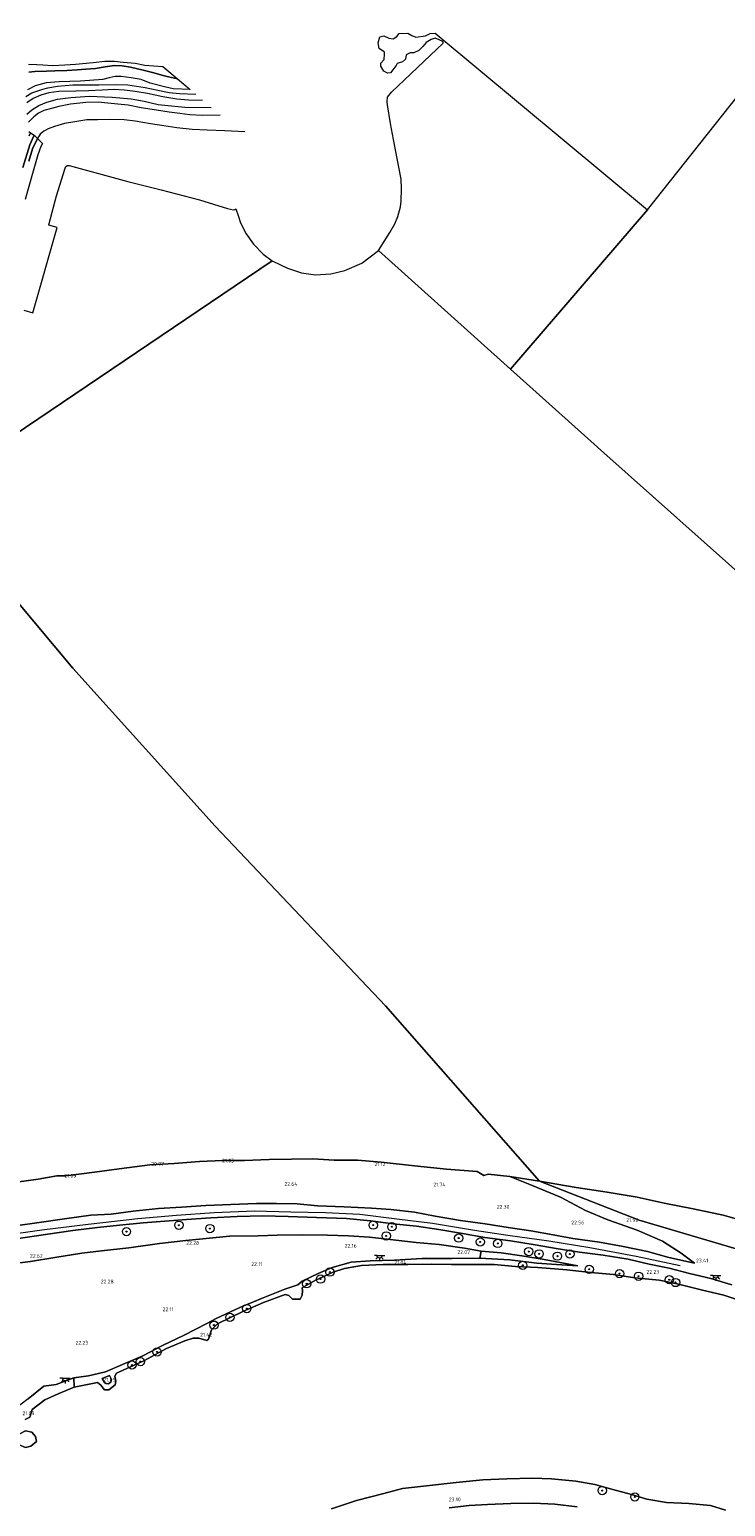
# Model space of a CAD drawing. Header units: metres. Extents: x 185049 to 189876, y 349292 to 352302.
# Tile 247 of 256: x 188333 to 188669, y 351298 to 352010. Entities that reach past the tile are written whole.
import ezdxf
from ezdxf.enums import TextEntityAlignment as Align

# ---------------------------------------------------------------- set-up
doc = ezdxf.new("R2010")
doc.units = ezdxf.units.M
for name, color, linetype, lineweight in [('B-WE-GR-BOOM-S', 90, 'Continuous', 25), ('B-WE-GR-GRAS-GV', 60, 'Continuous', 13), ('B-WE-GW-OPHOGING_KRUIN-G', 90, 'Continuous', 18), ('B-WE-GW-TALUD_KRUIN-G', 90, 'Continuous', 18), ('B-WE-GW-TALUD_TEEN-G', 90, 'Continuous', 18), ('B-WE-KL-ET_LS_OV_LICHTPUNT-S', 190, 'Continuous', 25), ('B-WE-OB-BEKLEDING_STEEN-GV', 30, 'Continuous', 18), ('B-WE-OB-BEKLEDING_STORTSTEEN-GV', 30, 'Continuous', 18), ('B-WE-OB-OEVERVOORZIENING-G', 7, 'Continuous', 18), ('B-WE-OG-WATER_POEL-GV', 7, 'Continuous', 18), ('B-WE-OG-WATER_RIVIER-GV', 130, 'Continuous', 18), ('B-WE-OG-WATER_SLOOT-G', 120, 'Continuous', 18), ('B-WE-OG-WATER_SLOOT-GV', 120, 'Continuous', 18), ('B-WE-VH-VERHARDING_HALFVERHARDING-GV', 252, 'Continuous', 18), ('X-XX-AL-HOOGTELABEL-S', 7, 'Continuous', 25)]:
    doc.layers.add(name, color=color, linetype=linetype, lineweight=lineweight)
doc.styles.add('NLCS-ISO-ANNOTATIVE-T18', font='NLCS-ISO.ttf', dxfattribs={"height": 1.8})

# ---------------------------------------------------------------- blocks, each defined once
blk = doc.blocks.new('SAL-HOOGTELABEL-SO')
at = {"color": 0, "linetype": 'ByBlock', "lineweight": -2, "style": 'NLCS-ISO-ANNOTATIVE-T18'}
blk.add_attdef('HOOGTE', text='', height=1.8, dxfattribs=at).set_placement((2.79, 0), align=Align.RIGHT)
blk = doc.blocks.new('SGR-BOOM_01-SO')
at = {"linetype": 'ByBlock', "lineweight": 18}
h = blk.add_hatch(color=0, dxfattribs=at)
h.dxf.hatch_style = 1
edge = h.paths.add_edge_path()
edge.add_arc((0, 0), 0.25, 0, 360)
at = {"color": 0, "linetype": 'ByBlock', "lineweight": 18}
for radius in [2, 0.25]:
    blk.add_circle((0, 0), radius, dxfattribs=at)
blk = doc.blocks.new('SKL-ET_OV_LICHTPUNT-SO')
at = {"color": 0, "linetype": 'ByBlock', "lineweight": 18}
for points in [[(-1.25, 0), (-2.5, 0)], [(1.25, 0), (2.5, 0)], [(-0.92, -0.85), (-1.83, -1.7)], [(0, -1.25), (0, -2.5)], [(0.92, -0.85), (1.83, -1.7)]]:
    blk.add_lwpolyline(points, dxfattribs=at)
blk.add_lwpolyline([(0, 0), (1.25, 0, -1), (-1.25, 0)], format="xyb", close=True, dxfattribs=at)

msp = doc.modelspace()

# ---------------------------------------------------------------- linework, layer by layer
at = {"layer": 'B-WE-GR-GRAS-GV'}
for points in [[(188332.788, 351993.209, 22.775), (188336.812, 351993.066, 22.758), (188339.828, 351992.864, 22.639), (188344.463, 351992.58, 22.491), (188350.374, 351992.997, 22.442), (188355.454, 351993.231, 22.069), (188364.068, 351994.058, 22.475), (188369.598, 351994.641, 22.516), (188374.285, 351994.634, 22.467), (188378.447, 351994.156, 22.446), (188384.257, 351993.77, 22.422), (188388.963, 351992.798, 22.38), (188397.66, 351992.058, 22.523), (188400.492, 351989.668, 22.233), (188404.708, 351986.264, 21.202), (188400.333, 351987.13, 21.202), (188397.161, 351987.931, 21.202), (188393.247, 351989.024, 21.202), (188388.194, 351990.404, 21.202), (188381.983, 351991.769, 21.202), (188378.071, 351992.383, 21.202), (188374.331, 351992.549, 21.202), (188369.782, 351991.927, 21.202), (188365.113, 351991.179, 21.202), (188360.528, 351990.895, 21.202), (188356.335, 351990.509, 21.202), (188351.291, 351990.161, 21.202), (188345.552, 351989.969, 21.202), (188341.551, 351989.833, 21.202), (188335.877, 351989.65, 21.202), (188332.981, 351989.373, 21.202)], [(188330.076, 351943.364, 22.952), (188333.538, 351954.412, 23.034), (188334.713, 351957.248, 22.989), (188335.618, 351959.05, 22.997), (188337.195, 351957.468, 23.152), (188334.73, 351952.448, 23.136), (188333.016, 351946.454, 23.132)], [(188333.016, 351946.454, 23.132), (188334.73, 351952.448, 23.136), (188337.195, 351957.468, 23.152), (188339.593, 351955.052, 22.048), (188338.763, 351953.501, 22.044), (188337.399, 351949.555, 22.126), (188334.773, 351940.496, 22.118), (188331.229, 351928.044, 22.093)], [(188333.048, 351960.775, 23.317), (188333.85, 351960.175, 23.109), (188333.202, 351958.67, 22.959)], [(188327.151, 351454.292, 20.869), (188337.529, 351455.839, 20.908), (188346.578, 351457.398, 20.888), (188350.913, 351457.439, 20.874), (188364.73, 351459.124, 20.878), (188376.613, 351460.713, 20.952), (188391.313, 351462.669, 20.913), (188402.998, 351463.368, 20.898), (188415.349, 351464.307, 20.878), (188426.577, 351464.871, 20.893), (188436.958, 351464.75, 20.874), (188448.838, 351465.207, 20.908), (188459.648, 351465.419, 20.888), (188469.914, 351465.662, 20.869), (188480.236, 351465.015, 20.834), (188491.477, 351465.012, 20.849), (188502.807, 351463.95, 20.883), (188518.879, 351462.229, 20.834), (188534.341, 351460.673, 20.805), (188549.05, 351459.539, 20.878), (188552.326, 351457.51, 20.864), (188554.327, 351458.131, 20.844), (188564.814, 351457.135, 20.775), (188574.426, 351453.155, 21.016), (188589.321, 351447.069, 21.386), (188601.247, 351440.724, 21.756), (188612.046, 351436.262, 22.076), (188626.215, 351431.207, 22.367), (188638.468, 351425.903, 22.692), (188647.38, 351420.174, 23.111), (188653.897, 351415.359, 23.648), (188641.427, 351418.108, 23.766), (188631.125, 351420.86, 23.786), (188619.504, 351423.352, 23.727), (188608.114, 351425.403, 23.673), (188595.183, 351427.246, 23.663), (188585.734, 351428.952, 23.628), (188575.008, 351430.883, 23.722), (188564.051, 351432.555, 23.692), (188552.963, 351434.218, 23.677), (188541.022, 351435.813, 23.707), (188528.837, 351438.028, 23.668), (188518.842, 351439.939, 23.618), (188507.429, 351441.197, 23.677), (188498.126, 351441.769, 23.742), (188485.047, 351442.487, 23.84), (188472.08, 351442.939, 23.934), (188462.356, 351443.858, 23.85), (188452.326, 351444.012, 24.027), (188442.808, 351444.072, 24.062), (188430.379, 351443.571, 24.2), (188418.317, 351443.082, 24.289), (188406.544, 351442.312, 24.338), (188395.538, 351441.688, 24.387), (188383.228, 351440.413, 24.441), (188372.63, 351438.998, 24.525), (188362.865, 351438.388, 24.565), (188350.202, 351436.721, 24.707), (188338.068, 351434.882, 24.757), (188326.613, 351433.38, 24.678)], [(188326.613, 351433.38, 24.678), (188338.068, 351434.882, 24.757), (188350.202, 351436.721, 24.707), (188362.865, 351438.388, 24.565), (188372.63, 351438.998, 24.525), (188383.228, 351440.413, 24.441), (188395.538, 351441.688, 24.387), (188406.544, 351442.312, 24.338), (188418.317, 351443.082, 24.289), (188430.379, 351443.571, 24.2), (188442.808, 351444.072, 24.062), (188452.326, 351444.012, 24.027), (188462.356, 351443.858, 23.85), (188472.08, 351442.939, 23.934), (188485.047, 351442.487, 23.84), (188498.126, 351441.769, 23.742), (188507.429, 351441.197, 23.677), (188518.842, 351439.939, 23.618), (188528.837, 351438.028, 23.668), (188541.022, 351435.813, 23.707), (188552.963, 351434.218, 23.677), (188564.051, 351432.555, 23.692), (188575.008, 351430.883, 23.722), (188585.734, 351428.952, 23.628), (188595.183, 351427.246, 23.663), (188608.114, 351425.403, 23.673), (188619.504, 351423.352, 23.727), (188631.125, 351420.86, 23.786), (188641.427, 351418.108, 23.766), (188653.897, 351415.359, 23.648), (188647.38, 351420.174, 23.111), (188638.468, 351425.903, 22.692), (188626.215, 351431.207, 22.367), (188612.046, 351436.262, 22.076), (188601.247, 351440.724, 21.756), (188589.321, 351447.069, 21.386), (188574.426, 351453.155, 21.016), (188564.814, 351457.135, 20.775), (188579.109, 351454.801, 20.844), (188627.123, 351436.096, 21.97), (188685.344, 351418.787, 22.129)], [(188671.854, 351404.795, 23.732), (188661.782, 351407.953, 23.845), (188651.417, 351410.386, 23.86), (188641.619, 351412.969, 23.845), (188632.076, 351414.749, 23.811), (188621.85, 351417.218, 23.791), (188609.757, 351419.116, 23.806), (188598.392, 351420.642, 23.815), (188587.237, 351422.313, 23.776), (188577.091, 351424.104, 23.742), (188565.177, 351426.027, 23.806), (188552.808, 351427.665, 23.732), (188542.091, 351429.593, 23.855), (188530.609, 351431.479, 23.692), (188519.91, 351433.092, 23.855), (188508.555, 351434.328, 23.751), (188497.658, 351435.685, 23.86), (188486.098, 351436.769, 23.978), (188471.741, 351437.384, 24.082), (188458.066, 351437.756, 24.047), (188445.778, 351438.091, 24.205), (188433.441, 351437.736, 24.254), (188420.692, 351437.097, 24.362), (188409.011, 351436.324, 24.417), (188398.553, 351435.609, 24.525), (188388.118, 351434.773, 24.594), (188376.688, 351433.652, 24.648), (188366.096, 351432.523, 24.836), (188354.195, 351431.031, 24.855), (188342.128, 351429.313, 24.909), (188326.912, 351427.027, 24.969)], [(188318.019, 351414.181, 22.239), (188333.826, 351416.132, 22.243), (188345.53, 351417.969, 22.204), (188358.489, 351420.17, 22.248), (188368.111, 351421.264, 22.165), (188381.278, 351422.765, 22.179), (188395.973, 351424.851, 22.234), (188408.69, 351426.19, 22.224), (188420.095, 351427.419, 22.239), (188429.74, 351428.368, 22.288), (188443.504, 351428.554, 22.283), (188452.723, 351428.75, 22.15), (188464.734, 351428.994, 22.17), (188476.976, 351428.789, 22.194), (188487.143, 351428.435, 22.17), (188497.176, 351427.777, 22.179), (188507.248, 351426.751, 22.17), (188519.784, 351425.254, 22.283), (188530.809, 351424.282, 22.322), (188543.057, 351422.508, 22.194), (188551.053, 351421.107, 22.184), (188550.347, 351417.709, 21.923), (188537.131, 351417.576, 21.938), (188522.533, 351417.602, 22.022), (188509.305, 351416.794, 21.884), (188497.475, 351416.422, 21.834), (188488.451, 351415.863, 21.825), (188479.267, 351413.139, 21.894), (188472.536, 351410.314, 21.938), (188464.835, 351406.701, 22.002), (188462.652, 351404.866, 21.997), (188456.354, 351402.765, 21.987), (188445.181, 351398.257, 21.82), (188434.765, 351393.897, 21.864), (188423.272, 351388.613, 21.81), (188418.866, 351386.244, 21.761), (188407.832, 351380.551, 21.854), (188397.378, 351375.589, 21.928), (188387.919, 351370.612, 21.825), (188378.149, 351366.51, 21.938), (188369.975, 351362.947, 21.958), (188361.764, 351360.965, 21.943), (188354.717, 351360.056, 21.908), (188346.27, 351356.891, 21.987), (188340.293, 351356.044, 22.002), (188332.633, 351349.932, 22.081)], [(188332.633, 351349.932, 22.081), (188340.293, 351356.044, 22.002), (188346.27, 351356.891, 21.987), (188354.717, 351360.056, 21.908), (188354.797, 351355.526, 20.962), (188347.104, 351352.281, 20.943), (188340.755, 351349.403, 20.938), (188334.553, 351344.851, 20.898), (188333.484, 351341.056, 20.923), (188331.331, 351339.936, 20.962)], [(188478.962, 351296.83, 20.903), (188491.02, 351300.924, 20.903), (188504.056, 351304.248, 20.903), (188513.065, 351306.638, 20.903), (188526.059, 351308.087, 20.903), (188539.031, 351309.662, 20.903), (188551.909, 351310.791, 20.903), (188563.357, 351311.319, 20.903), (188575.761, 351311.64, 20.903), (188584.989, 351311.421, 20.903), (188596.67, 351310.296, 20.903), (188605.737, 351308.643, 20.903), (188614.509, 351306.228, 20.903), (188623.508, 351303.73, 20.903), (188630.832, 351301.562, 20.903), (188640.367, 351299.959, 20.903), (188651.043, 351299.483, 20.903), (188661.632, 351298.544, 20.903), (188668.716, 351296.286, 20.903)], [(188597.352, 351297.786, 23.544), (188586.534, 351299.163, 23.579), (188576.235, 351299.645, 23.663), (188565.331, 351299.47, 23.692), (188554.056, 351299.049, 23.722), (188545.247, 351298.479, 23.737), (188535.586, 351297.41, 23.722)], [(188535.586, 351297.41, 23.722), (188545.247, 351298.479, 23.737), (188554.056, 351299.049, 23.722), (188565.331, 351299.47, 23.692), (188576.235, 351299.645, 23.663), (188586.534, 351299.163, 23.579), (188597.352, 351297.786, 23.544)]]:
    msp.add_polyline3d(points, dxfattribs=at)
for points in [[(188819.229, 351363.839, 20.881), (188801.815, 351344.824, 22.565), (188745.299, 351387.92, 22.454), (188685.344, 351418.787, 22.129), (188627.123, 351436.096, 21.97), (188579.109, 351454.801, 20.844), (188596.79, 351451.848, 20.872), (188611.761, 351449.473, 20.915), (188626.208, 351447.089, 20.931), (188639.246, 351444.27, 20.915), (188653.253, 351441.512, 20.923), (188667.696, 351438.394, 20.919), (188682.88, 351434.129, 20.896), (188697.372, 351429.711, 20.915), (188715.058, 351423.469, 20.939), (188727.616, 351418.758, 20.907), (188732.36, 351417.339, 20.919), (188741.74, 351413.141, 20.955), (188751.056, 351408.576, 20.963), (188758.896, 351403.126, 20.947), (188764.62, 351401.095, 20.915), (188774.086, 351394.474, 20.907), (188782.537, 351389.759, 20.935), (188786.226, 351387.161, 20.946)], [(188372.607, 351358.025, 21.647), (188371.224, 351357.212, 21.618), (188370.197, 351357.342, 21.583), (188369.425, 351357.859, 21.598), (188368.413, 351359.658, 21.558), (188371.981, 351361.091, 21.578), (188372.812, 351359.296, 21.647)]]:
    msp.add_polyline3d(points, close=True, dxfattribs=at)
at = {"layer": 'B-WE-GW-OPHOGING_KRUIN-G'}
msp.add_polyline3d([(188230.725, 351412.325, 24.954), (188258.761, 351418.193, 24.978), (188281.245, 351422.655, 24.924), (188300.726, 351425.995, 24.949), (188320.029, 351428.672, 24.905), (188339.219, 351431.327, 24.964), (188361.605, 351434.12, 24.767), (188385.517, 351436.763, 24.584), (188404.144, 351438.462, 24.446), (188422.399, 351439.728, 24.392), (188441.86, 351440.46, 24.19), (188459.372, 351440.094, 23.983), (188476.002, 351439.742, 24.018), (188492.544, 351438.848, 23.87), (188510.406, 351436.609, 23.806), (188527.637, 351434.563, 23.781), (188547.868, 351431.261, 23.707), (188563.944, 351428.823, 23.722), (188583.628, 351426.132, 23.756), (188603.401, 351422.93, 23.801), (188625.776, 351418.669, 23.835), (188646.933, 351414.2, 23.86)], dxfattribs=at)
at = {"layer": 'B-WE-GW-TALUD_KRUIN-G'}
for points in [[(188332.106, 351969.207, 24.413), (188334.452, 351971.259, 24.491), (188337.858, 351973.376, 24.508), (188341.761, 351974.997, 24.462), (188346.861, 351976.403, 24.471), (188353.277, 351977.229, 24.467), (188362.3, 351977.864, 24.462), (188373.213, 351977.394, 24.467), (188382.362, 351976.616, 24.487), (188388.621, 351975.343, 24.504), (188395.391, 351973.846, 24.397), (188408.237, 351972.517, 24.421), (188420.875, 351972.321, 24.479)], [(188425.31, 351968.709, 24.508), (188416.848, 351968.514, 24.569), (188410.693, 351968.878, 24.545), (188405.777, 351969.431, 24.504), (188400.718, 351970.121, 24.479), (188394.496, 351971.008, 24.417), (188387.2, 351972.278, 24.425), (188380.948, 351973.471, 24.425), (188375.964, 351974.021, 24.462), (188371.141, 351974.529, 24.475), (188366.403, 351974.915, 24.553), (188360.419, 351974.78, 24.639), (188353.039, 351973.959, 24.68), (188347.448, 351972.77, 24.618), (188344.007, 351971.954, 24.618), (188340.303, 351970.883, 24.573), (188337.709, 351969.662, 24.553), (188335.405, 351967.799, 24.54), (188332.88, 351965.326, 24.512)], [(188437.131, 351960.637, 23.033), (188427.448, 351961.166, 23.116), (188419.044, 351961.448, 23.214), (188411.715, 351961.815, 23.296), (188404.364, 351962.546, 23.325), (188398.11, 351963.466, 23.313), (188391.625, 351964.523, 23.304), (188384.301, 351965.738, 23.325), (188379.032, 351966.453, 23.317), (188371.992, 351966.65, 23.267), (188366.073, 351966.4, 23.251), (188361.001, 351966.345, 23.243), (188355.176, 351965.467, 23.243), (188350.16, 351964.643, 23.267), (188345.343, 351963.219, 23.247), (188342.323, 351962.041, 23.235), (188340.304, 351961.024, 23.226), (188338.459, 351959.445, 23.231), (188337.195, 351957.468, 23.152), (188334.73, 351952.448, 23.136), (188333.016, 351946.454, 23.132)], [(188326.613, 351433.38, 24.678), (188338.068, 351434.882, 24.757), (188350.202, 351436.721, 24.707), (188362.865, 351438.388, 24.565), (188372.63, 351438.998, 24.525), (188383.228, 351440.413, 24.441), (188395.538, 351441.688, 24.387), (188406.544, 351442.312, 24.338), (188418.317, 351443.082, 24.289), (188430.379, 351443.571, 24.2), (188442.808, 351444.072, 24.062), (188452.326, 351444.012, 24.027), (188462.356, 351443.858, 23.85), (188472.08, 351442.939, 23.934), (188485.047, 351442.487, 23.84), (188498.126, 351441.769, 23.742), (188507.429, 351441.197, 23.677), (188518.842, 351439.939, 23.618), (188528.837, 351438.028, 23.668), (188541.022, 351435.813, 23.707), (188552.963, 351434.218, 23.677), (188564.051, 351432.555, 23.692), (188575.008, 351430.883, 23.722), (188585.734, 351428.952, 23.628), (188595.183, 351427.246, 23.663), (188608.114, 351425.403, 23.673), (188619.504, 351423.352, 23.727), (188631.125, 351420.86, 23.786), (188641.427, 351418.108, 23.766), (188653.897, 351415.359, 23.648)], [(188671.854, 351404.795, 23.732), (188661.782, 351407.953, 23.845), (188651.417, 351410.386, 23.86), (188641.619, 351412.969, 23.845), (188632.076, 351414.749, 23.811), (188621.85, 351417.218, 23.791), (188609.757, 351419.116, 23.806), (188598.392, 351420.642, 23.815), (188587.237, 351422.313, 23.776), (188577.091, 351424.104, 23.742), (188565.177, 351426.027, 23.806), (188552.808, 351427.665, 23.732), (188542.091, 351429.593, 23.855), (188530.609, 351431.479, 23.692), (188519.91, 351433.092, 23.855), (188508.555, 351434.328, 23.751), (188497.658, 351435.685, 23.86), (188486.098, 351436.769, 23.978), (188471.741, 351437.384, 24.082), (188458.066, 351437.756, 24.047), (188445.778, 351438.091, 24.205), (188433.441, 351437.736, 24.254), (188420.692, 351437.097, 24.362), (188409.011, 351436.324, 24.417), (188398.553, 351435.609, 24.525), (188388.118, 351434.773, 24.594), (188376.688, 351433.652, 24.648), (188366.096, 351432.523, 24.836), (188354.195, 351431.031, 24.855), (188342.128, 351429.313, 24.909), (188326.912, 351427.027, 24.969)], [(188550.347, 351417.709, 21.923), (188537.131, 351417.576, 21.938), (188522.533, 351417.602, 22.022), (188509.305, 351416.794, 21.884), (188497.475, 351416.422, 21.834), (188488.451, 351415.863, 21.825), (188479.267, 351413.139, 21.894), (188472.536, 351410.314, 21.938), (188464.835, 351406.701, 22.002), (188462.652, 351404.866, 21.997), (188456.354, 351402.765, 21.987), (188445.181, 351398.257, 21.82), (188434.765, 351393.897, 21.864), (188423.272, 351388.613, 21.81), (188418.866, 351386.244, 21.761), (188407.832, 351380.551, 21.854), (188397.378, 351375.589, 21.928), (188387.919, 351370.612, 21.825), (188378.149, 351366.51, 21.938), (188369.975, 351362.947, 21.958), (188361.764, 351360.965, 21.943), (188354.717, 351360.056, 21.908)], [(188597.699, 351414.081, 22.076), (188587.337, 351414.726, 22.091), (188577.816, 351415.281, 22.041), (188564.853, 351416.861, 22.056), (188550.347, 351417.709, 21.923)], [(188354.717, 351360.056, 21.908), (188346.27, 351356.891, 21.987), (188340.293, 351356.044, 22.002), (188332.633, 351349.932, 22.081), (188326.029, 351344.768, 22.145)], [(188535.586, 351297.41, 23.722), (188545.247, 351298.479, 23.737), (188554.056, 351299.049, 23.722), (188565.331, 351299.47, 23.692), (188576.235, 351299.645, 23.663), (188586.534, 351299.163, 23.579), (188597.352, 351297.786, 23.544)]]:
    msp.add_polyline3d(points, dxfattribs=at)
at = {"layer": 'B-WE-GW-TALUD_TEEN-G'}
for points in [[(188416.683, 351975.783, 23.099), (188410.053, 351975.828, 22.923), (188404.327, 351976.375, 22.824), (188397.591, 351977.476, 22.812), (188390.177, 351979.04, 22.857), (188384.262, 351980.058, 22.931), (188379.053, 351980.683, 23.046), (188374.12, 351980.987, 23.07), (188368.44, 351980.714, 23.083), (188361.825, 351980.387, 23.07), (188355.65, 351980.276, 22.877), (188347.538, 351980.131, 22.713), (188342.715, 351979.435, 22.582), (188338.736, 351978.294, 22.578), (188335.159, 351976.652, 22.586), (188332.03, 351974.565, 22.598)], [(188653.897, 351415.359, 23.648), (188647.38, 351420.174, 23.111), (188638.468, 351425.903, 22.692), (188626.215, 351431.207, 22.367), (188612.046, 351436.262, 22.076), (188601.247, 351440.724, 21.756), (188589.321, 351447.069, 21.386), (188574.426, 351453.155, 21.016), (188564.814, 351457.135, 20.775)], [(188290.211, 351410.056, 22.298), (188300.583, 351411.847, 22.194), (188318.019, 351414.181, 22.239), (188333.826, 351416.132, 22.243), (188345.53, 351417.969, 22.204), (188358.489, 351420.17, 22.248), (188368.111, 351421.264, 22.165), (188381.278, 351422.765, 22.179), (188395.973, 351424.851, 22.234), (188408.69, 351426.19, 22.224), (188420.095, 351427.419, 22.239), (188429.74, 351428.368, 22.288), (188443.504, 351428.554, 22.283), (188452.723, 351428.75, 22.15), (188464.734, 351428.994, 22.17), (188476.976, 351428.789, 22.194), (188487.143, 351428.435, 22.17), (188497.176, 351427.777, 22.179), (188507.248, 351426.751, 22.17), (188519.784, 351425.254, 22.283), (188530.809, 351424.282, 22.322), (188543.057, 351422.508, 22.194), (188551.053, 351421.107, 22.184)], [(188551.053, 351421.107, 22.184), (188560.665, 351420.321, 22.12), (188570.559, 351418.789, 22.076), (188581.317, 351416.996, 22.115), (188597.699, 351414.081, 22.076)]]:
    msp.add_polyline3d(points, dxfattribs=at)
at = {"layer": 'B-WE-OB-BEKLEDING_STEEN-GV'}
for points in [[(188326.912, 351427.027, 24.969), (188342.128, 351429.313, 24.909), (188354.195, 351431.031, 24.855), (188366.096, 351432.523, 24.836), (188376.688, 351433.652, 24.648), (188388.118, 351434.773, 24.594), (188398.553, 351435.609, 24.525), (188409.011, 351436.324, 24.417), (188420.692, 351437.097, 24.362), (188433.441, 351437.736, 24.254), (188445.778, 351438.091, 24.205), (188458.066, 351437.756, 24.047), (188471.741, 351437.384, 24.082), (188486.098, 351436.769, 23.978), (188497.658, 351435.685, 23.86), (188508.555, 351434.328, 23.751), (188519.91, 351433.092, 23.855), (188530.609, 351431.479, 23.692), (188542.091, 351429.593, 23.855), (188552.808, 351427.665, 23.732), (188565.177, 351426.027, 23.806), (188577.091, 351424.104, 23.742), (188587.237, 351422.313, 23.776), (188598.392, 351420.642, 23.815), (188609.757, 351419.116, 23.806), (188621.85, 351417.218, 23.791), (188632.076, 351414.749, 23.811), (188641.619, 351412.969, 23.845), (188651.417, 351410.386, 23.86), (188661.782, 351407.953, 23.845), (188671.854, 351404.795, 23.732)], [(188682.113, 351395.217, 20.795), (188667.913, 351399.848, 20.849), (188657.758, 351402.35, 20.903), (188645.559, 351405.374, 20.878), (188636.755, 351407.036, 20.829), (188625.104, 351408.251, 20.854), (188614.815, 351409.791, 20.854), (188603.909, 351410.762, 20.874), (188592.309, 351412.147, 20.864), (188578.321, 351413.265, 20.893), (188567.566, 351413.7, 20.908), (188557.326, 351414.656, 20.888), (188547.278, 351414.603, 20.918), (188536.756, 351414.732, 20.923), (188526.924, 351414.887, 20.943), (188515.671, 351414.731, 20.923), (188503.799, 351414.595, 20.898), (188493.347, 351414.235, 20.883), (188485.153, 351412.771, 20.908), (188479.749, 351411.015, 20.962), (188471.116, 351407.061, 20.952), (188464.833, 351403.343, 20.908), (188464.939, 351401.932, 20.908), (188464.737, 351399.832, 20.933), (188463.81, 351397.918, 20.957), (188460.133, 351397.966, 20.967), (188458.355, 351399.753, 20.947), (188456.623, 351400.169, 20.928), (188446.201, 351396.308, 20.938), (188436.168, 351392.069, 20.928), (188423.948, 351386.002, 20.903), (188421.008, 351383.099, 20.898), (188419.559, 351378.659, 20.839), (188418.771, 351377.968, 20.844), (188414.952, 351379.105, 20.888), (188412.157, 351379.129, 20.903), (188408.208, 351377.915, 20.918), (188399.397, 351374.237, 20.928), (188388.43, 351368.18, 20.918), (188375.28, 351362.249, 20.908), (188374.4, 351360.764, 20.918), (188375.029, 351358.477, 20.952), (188374.578, 351356.712, 20.883), (188371.614, 351354.184, 20.893), (188369.42, 351354.279, 20.893), (188367.72, 351356.579, 20.888), (188366.117, 351357.815, 20.888), (188354.797, 351355.526, 20.962), (188354.717, 351360.056, 21.908), (188361.764, 351360.965, 21.943), (188369.975, 351362.947, 21.958), (188378.149, 351366.51, 21.938), (188387.919, 351370.612, 21.825), (188397.378, 351375.589, 21.928), (188407.832, 351380.551, 21.854), (188418.866, 351386.244, 21.761), (188423.272, 351388.613, 21.81), (188434.765, 351393.897, 21.864), (188445.181, 351398.257, 21.82), (188456.354, 351402.765, 21.987), (188462.652, 351404.866, 21.997), (188464.835, 351406.701, 22.002), (188472.536, 351410.314, 21.938), (188479.267, 351413.139, 21.894), (188488.451, 351415.863, 21.825), (188497.475, 351416.422, 21.834), (188509.305, 351416.794, 21.884), (188522.533, 351417.602, 22.022), (188537.131, 351417.576, 21.938), (188550.347, 351417.709, 21.923), (188564.853, 351416.861, 22.056), (188577.816, 351415.281, 22.041), (188587.337, 351414.726, 22.091), (188597.699, 351414.081, 22.076), (188581.317, 351416.996, 22.115), (188570.559, 351418.789, 22.076), (188560.665, 351420.321, 22.12), (188551.053, 351421.107, 22.184), (188543.057, 351422.508, 22.194), (188530.809, 351424.282, 22.322), (188519.784, 351425.254, 22.283), (188507.248, 351426.751, 22.17), (188497.176, 351427.777, 22.179), (188487.143, 351428.435, 22.17), (188476.976, 351428.789, 22.194), (188464.734, 351428.994, 22.17), (188452.723, 351428.75, 22.15), (188443.504, 351428.554, 22.283), (188429.74, 351428.368, 22.288), (188420.095, 351427.419, 22.239), (188408.69, 351426.19, 22.224), (188395.973, 351424.851, 22.234), (188381.278, 351422.765, 22.179), (188368.111, 351421.264, 22.165), (188358.489, 351420.17, 22.248), (188345.53, 351417.969, 22.204), (188333.826, 351416.132, 22.243), (188318.019, 351414.181, 22.239)]]:
    msp.add_polyline3d(points, dxfattribs=at)
for points in [[(188581.317, 351416.996, 22.115), (188597.699, 351414.081, 22.076), (188587.337, 351414.726, 22.091), (188577.816, 351415.281, 22.041), (188564.853, 351416.861, 22.056), (188550.347, 351417.709, 21.923), (188551.053, 351421.107, 22.184), (188560.665, 351420.321, 22.12), (188570.559, 351418.789, 22.076)], [(188369.425, 351357.859, 21.598), (188370.197, 351357.342, 21.583), (188371.224, 351357.212, 21.618), (188372.607, 351358.025, 21.647), (188372.812, 351359.296, 21.647), (188371.981, 351361.091, 21.578), (188368.413, 351359.658, 21.558)]]:
    msp.add_polyline3d(points, close=True, dxfattribs=at)
at = {"layer": 'B-WE-OB-BEKLEDING_STORTSTEEN-GV'}
msp.add_polyline3d([(188333.999, 351327.033, 20.898), (188331.344, 351326.486, 20.898), (188328.284, 351327.733, 20.898), (188327.375, 351329.91, 20.844), (188327.163, 351332.403, 20.859), (188328.44, 351332.933, 20.878), (188331.423, 351334.561, 20.854), (188334.424, 351333.881, 20.829), (188336.245, 351331.816, 20.878), (188336.649, 351329.415, 20.903)], close=True, dxfattribs=at)
at = {"layer": 'B-WE-OB-OEVERVOORZIENING-G'}
for points in [[(188331.331, 351339.936, 20.962), (188333.484, 351341.056, 20.923), (188334.553, 351344.851, 20.898), (188340.755, 351349.403, 20.938), (188347.104, 351352.281, 20.943), (188354.797, 351355.526, 20.962), (188366.117, 351357.815, 20.888), (188367.72, 351356.579, 20.888), (188369.42, 351354.279, 20.893), (188371.614, 351354.184, 20.893), (188374.578, 351356.712, 20.883), (188375.029, 351358.477, 20.952), (188374.4, 351360.764, 20.918), (188375.28, 351362.249, 20.908), (188388.43, 351368.18, 20.918), (188399.397, 351374.237, 20.928), (188408.208, 351377.915, 20.918), (188412.157, 351379.129, 20.903), (188414.952, 351379.105, 20.888), (188418.771, 351377.968, 20.844), (188419.559, 351378.659, 20.839), (188421.008, 351383.099, 20.898), (188423.948, 351386.002, 20.903), (188436.168, 351392.069, 20.928), (188446.201, 351396.308, 20.938), (188456.623, 351400.169, 20.928), (188458.355, 351399.753, 20.947), (188460.133, 351397.966, 20.967), (188463.81, 351397.918, 20.957), (188464.737, 351399.832, 20.933), (188464.939, 351401.932, 20.908), (188464.833, 351403.343, 20.908), (188471.116, 351407.061, 20.952), (188479.749, 351411.015, 20.962), (188485.153, 351412.771, 20.908), (188493.347, 351414.235, 20.883), (188503.799, 351414.595, 20.898), (188515.671, 351414.731, 20.923), (188526.924, 351414.887, 20.943), (188536.756, 351414.732, 20.923), (188547.278, 351414.603, 20.918), (188557.326, 351414.656, 20.888), (188567.566, 351413.7, 20.908), (188578.321, 351413.265, 20.893), (188592.309, 351412.147, 20.864), (188603.909, 351410.762, 20.874), (188614.815, 351409.791, 20.854), (188625.104, 351408.251, 20.854), (188636.755, 351407.036, 20.829), (188645.559, 351405.374, 20.878), (188657.758, 351402.35, 20.903), (188667.913, 351399.848, 20.849), (188682.113, 351395.217, 20.795)], [(188668.716, 351296.286, 20.903), (188661.632, 351298.544, 20.903), (188651.043, 351299.483, 20.903), (188640.367, 351299.959, 20.903), (188630.832, 351301.562, 20.903), (188623.508, 351303.73, 20.903), (188614.509, 351306.228, 20.903), (188605.737, 351308.643, 20.903), (188596.67, 351310.296, 20.903), (188584.989, 351311.421, 20.903), (188575.761, 351311.64, 20.903), (188563.357, 351311.319, 20.903), (188551.909, 351310.791, 20.903), (188539.031, 351309.662, 20.903), (188526.059, 351308.087, 20.903), (188513.065, 351306.638, 20.903), (188504.056, 351304.248, 20.903), (188491.02, 351300.924, 20.903), (188478.962, 351296.83, 20.903)]]:
    msp.add_polyline3d(points, dxfattribs=at)
msp.add_polyline3d([(188331.423, 351334.561, 20.854), (188328.44, 351332.933, 20.878), (188327.163, 351332.403, 20.859), (188327.375, 351329.91, 20.844), (188328.284, 351327.733, 20.898), (188331.344, 351326.486, 20.898), (188333.999, 351327.033, 20.898), (188336.649, 351329.415, 20.903), (188336.245, 351331.816, 20.878), (188334.424, 351333.881, 20.829)], close=True, dxfattribs=at)
at = {"layer": 'B-WE-OG-WATER_POEL-GV'}
msp.add_polyline3d([(188528.938, 352008.206, 20.948), (188631.124, 351922.974, 20.961), (188565.104, 351846.257, 20.952), (188501.575, 351903.432, 20.899), (188507.056, 351912.126, 20.947), (188509.419, 351916.309, 20.947), (188510.809, 351919.797, 20.947), (188512.208, 351924.54, 20.947), (188512.413, 351927.248, 20.947), (188512.689, 351933.195, 20.947), (188512.524, 351937.757, 20.947), (188508.82, 351957.012, 20.946), (188507.279, 351964.678, 20.947), (188505.903, 351973.6, 20.947), (188505.715, 351975.157, 20.947), (188505.888, 351977.325, 20.947), (188507.749, 351979.707, 20.947), (188532.762, 352003.388, 20.947), (188532.786, 352003.728, 20.947), (188532.53, 352004.174, 20.947), (188530.844, 352005.026, 20.947), (188528.905, 352005.744, 20.947), (188526.994, 352005.216, 20.947), (188524.533, 352003.678, 20.947), (188522.942, 352001.802, 20.947), (188520.915, 351999.916, 20.947), (188518.626, 351998.662, 20.947), (188516.763, 351998.695, 20.947), (188514.96, 351997.782, 20.947), (188514.493, 351995.675, 20.947), (188513.144, 351994.351, 20.947), (188510.613, 351993.504, 20.947), (188510.1, 351992.582, 20.947), (188507.324, 351988.998, 20.947), (188505.896, 351988.976, 20.947), (188504.087, 351989.906, 20.947), (188502.63, 351992.368, 20.947), (188502.711, 351993.808, 20.947), (188504.23, 351995.568, 20.947), (188504.484, 351998.002, 20.947), (188504.444, 351999.076, 20.947), (188501.881, 352000.784, 20.947), (188501.414, 352003.584, 20.947), (188502.193, 352006.45, 20.947), (188504.182, 352006.91, 20.947), (188506.608, 352005.756, 20.947), (188508.692, 352005.391, 20.947), (188510.401, 352006.531, 20.947), (188511.584, 352007.991, 20.947), (188515.623, 352008.168, 20.947), (188517.557, 352007.034, 20.947), (188519.576, 352006.307, 20.947), (188524.277, 352006.989, 20.947), (188526.447, 352007.96, 20.947)], close=True, dxfattribs=at)
for points in [[(188681.915, 351741.995, 20.896), (188610.193, 351805.849, 20.892), (188565.104, 351846.257, 20.952), (188631.124, 351922.974, 20.961), (188700.126, 352009.945, 20.948)], [(188330.669, 351874.633, 20.861), (188334.96, 351873.346, 20.861), (188346.662, 351914.478, 20.861), (188342.604, 351915.609, 20.861), (188342.864, 351916.517, 20.861), (188346.426, 351929.719, 20.861), (188350.49, 351943.132, 20.861), (188350.904, 351943.936, 20.861), (188351.63, 351944.332, 20.861), (188352.494, 351944.351, 20.861), (188366.566, 351940.568, 20.861), (188380.667, 351936.74, 20.861), (188396.774, 351932.753, 20.861), (188415.347, 351927.805, 20.861), (188428.834, 351923.749, 20.861), (188431.628, 351922.984, 20.861), (188432.298, 351923.173, 20.861), (188432.777, 351923.574, 20.861), (188433.911, 351920.295, 20.861), (188435.069, 351916.76, 20.861), (188437.844, 351911.488, 20.861), (188441.335, 351906.528, 20.861), (188445.965, 351901.699, 20.861), (188450.246, 351898.456, 20.861), (188313.445, 351806.06, 20.861)], [(188682.88, 351434.129, 20.896), (188667.696, 351438.394, 20.919), (188653.253, 351441.512, 20.923), (188639.246, 351444.27, 20.915), (188626.208, 351447.089, 20.931), (188611.761, 351449.473, 20.915), (188596.79, 351451.848, 20.872), (188579.109, 351454.801, 20.844), (188504.853, 351539.282, 20.872), (188422.75, 351625.939, 20.876), (188354.219, 351702.108, 20.88), (188279.678, 351791.16, 20.878), (188313.445, 351806.06, 20.861), (188450.246, 351898.456, 20.861), (188457.737, 351894.896, 20.88), (188464.491, 351892.661, 20.919), (188471.192, 351891.773, 20.939), (188478.603, 351892.201, 20.943), (188485.344, 351893.852, 20.955), (188493.544, 351897.389, 20.947), (188501.575, 351903.432, 20.899), (188565.104, 351846.257, 20.952), (188610.193, 351805.849, 20.892), (188681.915, 351741.995, 20.896)], [(188279.678, 351791.16, 20.878), (188354.219, 351702.108, 20.88), (188422.75, 351625.939, 20.876), (188504.853, 351539.282, 20.872), (188579.109, 351454.801, 20.844), (188564.814, 351457.135, 20.775), (188554.327, 351458.131, 20.844), (188552.326, 351457.51, 20.864), (188549.05, 351459.539, 20.878), (188534.341, 351460.673, 20.805), (188518.879, 351462.229, 20.834), (188502.807, 351463.95, 20.883), (188491.477, 351465.012, 20.849), (188480.236, 351465.015, 20.834), (188469.914, 351465.662, 20.869), (188459.648, 351465.419, 20.888), (188448.838, 351465.207, 20.908), (188436.958, 351464.75, 20.874), (188426.577, 351464.871, 20.893), (188415.349, 351464.307, 20.878), (188402.998, 351463.368, 20.898), (188391.313, 351462.669, 20.913), (188376.613, 351460.713, 20.952), (188364.73, 351459.124, 20.878), (188350.913, 351457.439, 20.874), (188346.578, 351457.398, 20.888), (188337.529, 351455.839, 20.908), (188327.151, 351454.292, 20.869)]]:
    msp.add_polyline3d(points, dxfattribs=at)
at = {"layer": 'B-WE-OG-WATER_RIVIER-GV'}
for points in [[(188331.331, 351339.936, 20.962), (188333.484, 351341.056, 20.923), (188334.553, 351344.851, 20.898), (188340.755, 351349.403, 20.938), (188347.104, 351352.281, 20.943), (188354.797, 351355.526, 20.962), (188366.117, 351357.815, 20.888), (188367.72, 351356.579, 20.888), (188369.42, 351354.279, 20.893), (188371.614, 351354.184, 20.893), (188374.578, 351356.712, 20.883), (188375.029, 351358.477, 20.952), (188374.4, 351360.764, 20.918), (188375.28, 351362.249, 20.908), (188388.43, 351368.18, 20.918), (188399.397, 351374.237, 20.928), (188408.208, 351377.915, 20.918), (188412.157, 351379.129, 20.903), (188414.952, 351379.105, 20.888), (188418.771, 351377.968, 20.844), (188419.559, 351378.659, 20.839), (188421.008, 351383.099, 20.898), (188423.948, 351386.002, 20.903), (188436.168, 351392.069, 20.928), (188446.201, 351396.308, 20.938), (188456.623, 351400.169, 20.928), (188458.355, 351399.753, 20.947), (188460.133, 351397.966, 20.967), (188463.81, 351397.918, 20.957), (188464.737, 351399.832, 20.933), (188464.939, 351401.932, 20.908), (188464.833, 351403.343, 20.908), (188471.116, 351407.061, 20.952), (188479.749, 351411.015, 20.962), (188485.153, 351412.771, 20.908), (188493.347, 351414.235, 20.883), (188503.799, 351414.595, 20.898), (188515.671, 351414.731, 20.923), (188526.924, 351414.887, 20.943), (188536.756, 351414.732, 20.923), (188547.278, 351414.603, 20.918), (188557.326, 351414.656, 20.888), (188567.566, 351413.7, 20.908), (188578.321, 351413.265, 20.893), (188592.309, 351412.147, 20.864), (188603.909, 351410.762, 20.874), (188614.815, 351409.791, 20.854), (188625.104, 351408.251, 20.854), (188636.755, 351407.036, 20.829), (188645.559, 351405.374, 20.878), (188657.758, 351402.35, 20.903), (188667.913, 351399.848, 20.849), (188682.113, 351395.217, 20.795)], [(188668.716, 351296.286, 20.903), (188661.632, 351298.544, 20.903), (188651.043, 351299.483, 20.903), (188640.367, 351299.959, 20.903), (188630.832, 351301.562, 20.903), (188623.508, 351303.73, 20.903), (188614.509, 351306.228, 20.903), (188605.737, 351308.643, 20.903), (188596.67, 351310.296, 20.903), (188584.989, 351311.421, 20.903), (188575.761, 351311.64, 20.903), (188563.357, 351311.319, 20.903), (188551.909, 351310.791, 20.903), (188539.031, 351309.662, 20.903), (188526.059, 351308.087, 20.903), (188513.065, 351306.638, 20.903), (188504.056, 351304.248, 20.903), (188491.02, 351300.924, 20.903), (188478.962, 351296.83, 20.903)]]:
    msp.add_polyline3d(points, dxfattribs=at)
msp.add_polyline3d([(188328.284, 351327.733, 20.898), (188331.344, 351326.486, 20.898), (188333.999, 351327.033, 20.898), (188336.649, 351329.415, 20.903), (188336.245, 351331.816, 20.878), (188334.424, 351333.881, 20.829), (188331.423, 351334.561, 20.854), (188328.44, 351332.933, 20.878), (188327.163, 351332.403, 20.859), (188327.375, 351329.91, 20.844)], close=True, dxfattribs=at)
at = {"layer": 'B-WE-OG-WATER_SLOOT-G'}
msp.add_polyline3d([(188331.55, 351977.656, 22.401), (188334.506, 351979.359, 22.376), (188339.748, 351981.253, 22.417), (188342.192, 351981.912, 22.426), (188346.919, 351982.712, 22.491), (188354.251, 351983.233, 22.541), (188366.786, 351983.37, 22.906), (188375.052, 351983.518, 22.918), (188380.704, 351983.325, 22.84), (188389.121, 351982.078, 22.746), (188395.168, 351980.668, 22.688), (188400.593, 351979.602, 22.619), (188405.624, 351979.117, 22.615), (188413.449, 351978.865, 22.84)], dxfattribs=at)
at = {"layer": 'B-WE-OG-WATER_SLOOT-GV'}
msp.add_polyline3d([(188332.981, 351989.373, 21.202), (188335.877, 351989.65, 21.202), (188341.551, 351989.833, 21.202), (188345.552, 351989.969, 21.202), (188351.291, 351990.161, 21.202), (188356.335, 351990.509, 21.202), (188360.528, 351990.895, 21.202), (188365.113, 351991.179, 21.202), (188369.782, 351991.927, 21.202), (188374.331, 351992.549, 21.202), (188378.071, 351992.383, 21.202), (188381.983, 351991.769, 21.202), (188388.194, 351990.404, 21.202), (188393.247, 351989.024, 21.202), (188397.161, 351987.931, 21.202), (188400.333, 351987.13, 21.202), (188404.708, 351986.264, 21.202), (188410.818, 351981.002, 21.202), (188402.65, 351981.315, 21.202), (188398.467, 351982.357, 21.202), (188391.545, 351984.145, 21.202), (188387.136, 351985.792, 21.202), (188382.414, 351986.614, 21.202), (188377.544, 351987.361, 21.202), (188374.65, 351987.332, 21.202), (188371.816, 351986.656, 21.202), (188368.748, 351985.881, 21.202), (188357.858, 351985.129, 21.202), (188347.61, 351984.775, 21.202), (188341.362, 351984.229, 21.202), (188336.129, 351982.852, 21.202), (188332.409, 351980.927, 21.202)], dxfattribs=at)
at = {"layer": 'B-WE-VH-VERHARDING_HALFVERHARDING-GV'}
msp.add_polyline3d([(188333.202, 351958.67, 22.959), (188333.85, 351960.175, 23.109), (188335.618, 351959.05, 22.997), (188334.713, 351957.248, 22.989), (188333.538, 351954.412, 23.034), (188330.076, 351943.364, 22.952)], dxfattribs=at)

# ---------------------------------------------------------------- block references
at = {"layer": 'B-WE-GR-BOOM-S'}
for p in [(188405.353, 351433.578, 24.13), (188499.024, 351433.638, 23.598), (188380.092, 351430.497, 24.13), (188420.271, 351431.983, 23.082), (188505.282, 351428.452, 22.584), (188508.02, 351432.85, 23.357), (188540.175, 351427.368, 23.374), (188550.61, 351425.541, 23.325), (188559.018, 351424.799, 23.254), (188573.951, 351420.898, 22.807), (188578.953, 351419.778, 22.601), (188593.794, 351419.707, 23.797), (188571.073, 351414.271, 21.192), (188587.797, 351418.681, 22.825), (188603.101, 351412.351, 21.882), (188466.93, 351405.385, 21.364), (188473.632, 351407.605, 20.78), (188478.114, 351410.989, 21.295), (188617.742, 351410.266, 21.295), (188626.894, 351409.018, 21.261), (188641.708, 351407.333, 21.624), (188644.741, 351405.981, 21.33), (188438.076, 351393.409, 21.125), (188422.258, 351385.429, 21.347), (188429.938, 351389.216, 21.194), (188394.831, 351372.498, 21.227), (188382.73, 351366.197, 21.347), (188386.792, 351367.836, 21.278), (188609.362, 351305.704, 21.371), (188625.094, 351302.622, 21.13)]:
    msp.add_blockref('SGR-BOOM_01-SO', p, dxfattribs=at)
at = {"layer": 'B-WE-KL-ET_LS_OV_LICHTPUNT-S'}
for p in [(188502.047, 351418.954, 22.272), (188664.118, 351409.356, 23.921), (188350.522, 351359.855, 22.436)]:
    msp.add_blockref('SKL-ET_OV_LICHTPUNT-SO', p, dxfattribs=at)
at = {"layer": 'X-XX-AL-HOOGTELABEL-S'}
for p, values in [((188395.43, 351462.278, 20.972), {'HOOGTE': '20.97'}), ((188429.141, 351463.821, 21.026), {'HOOGTE': '21.03'}), ((188502.118, 351462.087, 21.12), {'HOOGTE': '21.12'}), ((188353.148, 351456.508, 21.09), {'HOOGTE': '21.09'}), ((188459.693, 351452.555, 22.643), {'HOOGTE': '22.64'}), ((188531.08, 351452.311, 21.741), {'HOOGTE': '21.74'}), ((188561.869, 351441.551, 22.298), {'HOOGTE': '22.30'}), ((188597.898, 351433.991, 22.559), {'HOOGTE': '22.56'}), ((188623.99, 351435.196, 21.923), {'HOOGTE': '21.92'}), ((188412.328, 351424.124, 22.278), {'HOOGTE': '22.28'}), ((188488.254, 351422.813, 22.155), {'HOOGTE': '22.16'}), ((188542.874, 351419.74, 22.066), {'HOOGTE': '22.07'}), ((188336.928, 351417.962, 22.623), {'HOOGTE': '22.62'}), ((188442.767, 351413.964, 22.105), {'HOOGTE': '22.11'}), ((188512.227, 351414.777, 21.041), {'HOOGTE': '21.04'}), ((188657.654, 351415.663, 23.411), {'HOOGTE': '23.41'}), ((188371.116, 351405.56, 22.283), {'HOOGTE': '22.28'}), ((188634.01, 351410.16, 22.229), {'HOOGTE': '22.23'}), ((188400.03, 351392.168, 22.105), {'HOOGTE': '22.11'}), ((188418.609, 351379.937, 21.421), {'HOOGTE': '21.42'}), ((188358.847, 351376.068, 22.229), {'HOOGTE': '22.23'}), ((188372.01, 351358.189, 21.647), {'HOOGTE': '21.65'}), ((188332.938, 351342.037, 21.085), {'HOOGTE': '21.09'}), ((188538.373, 351300.526, 23.096), {'HOOGTE': '23.10'})]:
    msp.add_blockref('SAL-HOOGTELABEL-SO', p, dxfattribs=at).add_auto_attribs(values)

doc.saveas('drawing.dxf')
